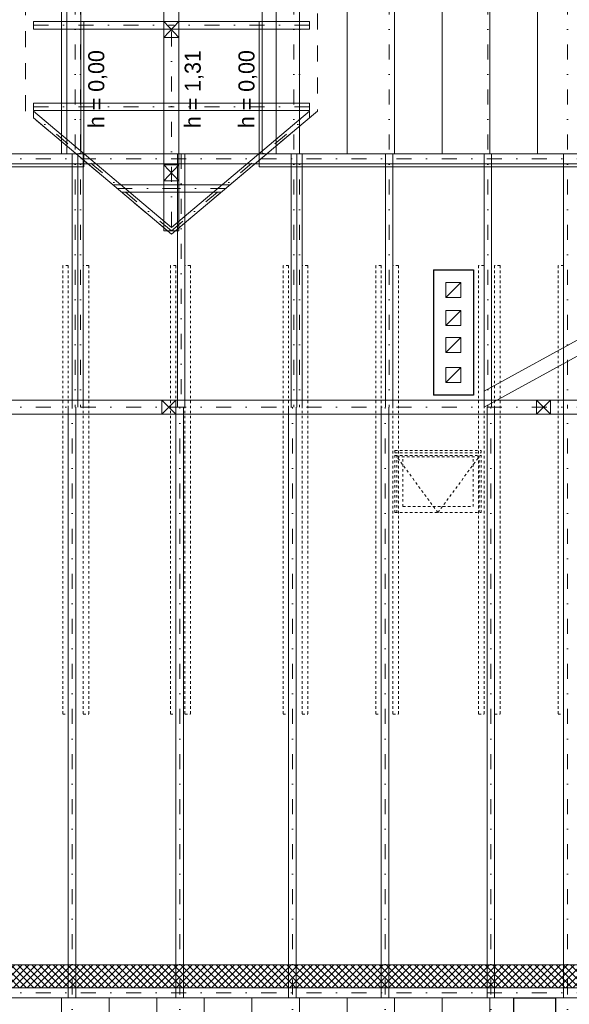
# Model space of a CAD drawing. Extents: x -438200 to -357500, y 15000 to 163871.
# Tile 142 of 148: x -424125 to -418639, y 148939 to 158773. Entities that reach past the tile are written whole.
import ezdxf

# ---------------------------------------------------------------- set-up
doc = ezdxf.new("R2010")
doc.units = 0
doc.header["$MEASUREMENT"] = 0
for name, pattern in [('Dot & Dashed', [450, 150, -150, 0, -150]), ('Hidden Line', [50, 25, -25]), ('Przerywana', [320, 160, -160])]:
    doc.linetypes.add(name, pattern=pattern)
doc.layers.add('#podkład', color=252, linetype='Continuous')
for name, color, linetype, lineweight in [('Arch dachowki_Nr_Pióra__81', 252, 'Continuous', 9), ('Arch okna_Nr_Pióra__21', 252, 'Continuous', 9), ('Arch stropy_Nr_Pióra__3', 252, 'Continuous', 18), ('arch wypelnienia_Nr_Pióra__2', 252, 'Continuous', 13), ('INWENT DACH_Nr_Pióra__21', 252, 'Continuous', 9), ('INWENT KONST. DREWNIANA_Nr_Pióra__2', 252, 'Continuous', 13), ('INWENT KONST. DREWNIANA_Nr_Pióra__21', 252, 'Continuous', 9), ('INWENT WYMIARY_Nr_Pióra__21', 252, 'Continuous', 9), ('INWENT.ŚCIANY_Nr_Pióra__1', 252, 'Continuous', 25), ('Istniejące kominy_Nr_Pióra__21', 252, 'Continuous', 9)]:
    doc.layers.add(name, color=color, linetype=linetype, lineweight=lineweight)
doc.styles.add('GENERATED_STYLE_2', font='txt')

# ---------------------------------------------------------------- blocks, each defined once
blk = doc.blocks.new('poddasze nieuż.')
at = {"layer": 'arch wypelnienia_Nr_Pióra__2', "linetype": 'Continuous'}
h = blk.add_hatch(dxfattribs=at)
h.set_pattern_fill('Grid_5x5_Diagonal', color=252, style=0, pattern_type=2)
h.set_pattern_definition([(45, (0, -21948.34), (-35.355339, 35.355339), []), (135, (0, -21948.34), (35.355339, 35.355339), [])])
h.paths.add_polyline_path([(-429984.9, 110104.3), (-414994.9, 110104.3), (-414994.9, 110334.3), (-429984.9, 110334.3)], flags=0)
at = {"layer": 'Arch dachowki_Nr_Pióra__81', "color": 252, "linetype": 'Continuous'}
for p, q in [((-423707.4, 118434.3), (-423707.4, 120505.5)), ((-421332.4, 118434.3), (-421332.4, 120505.5)), ((-420857.4, 118434.3), (-420857.4, 120505.5)), ((-420382.4, 118434.3), (-420382.4, 120505.5)), ((-419907.4, 118434.3), (-419907.4, 120505.5)), ((-419432.4, 118434.3), (-419432.4, 120505.5)), ((-418957.4, 118434.3), (-418957.4, 120505.5)), ((-423707.4, 105473.2), (-423707.4, 110004.3)), ((-423232.4, 105473.2), (-423232.4, 110004.3)), ((-422757.4, 105473.2), (-422757.4, 110004.3)), ((-422282.4, 105473.2), (-422282.4, 110004.3)), ((-421807.4, 105473.2), (-421807.4, 110004.3)), ((-421332.4, 105473.2), (-421332.4, 110004.3)), ((-420857.4, 105473.2), (-420857.4, 110004.3)), ((-420382.4, 105473.2), (-420382.4, 110004.3)), ((-419907.4, 109699.7), (-419907.4, 110004.3)), ((-419432.4, 109824.3), (-419432.4, 110004.3))]:
    blk.add_line(p, q, dxfattribs=at)
at = {"layer": 'Arch okna_Nr_Pióra__21', "color": 252, "linetype": 'Hidden Line'}
for p, q in [((-420379.9, 115469.7), (-419519.9, 115469.7)), ((-420379.9, 114850), (-420379.9, 115469.7)), ((-420379.9, 115446.7), (-419519.9, 115446.7)), ((-419519.9, 114850), (-419519.9, 115469.7)), ((-420379.9, 115420.7), (-419519.9, 115420.7)), ((-420359.9, 114850), (-420359.9, 115420.7)), ((-420359.9, 115407.3), (-419539.9, 115407.3)), ((-419949.9, 114850), (-420359.9, 115407.3)), ((-420299.9, 114910), (-420299.9, 115407.3)), ((-419949.9, 114850), (-419539.9, 115407.3)), ((-419599.9, 114910), (-419599.9, 115407.3)), ((-419539.9, 114850), (-419539.9, 115420.7)), ((-420299.9, 114910), (-419599.9, 114910)), ((-420379.9, 114850), (-419519.9, 114850))]:
    blk.add_line(p, q, dxfattribs=at)
at = {"layer": 'Arch stropy_Nr_Pióra__3', "color": 252, "linetype": 'Continuous'}
for p, q in [((-423484.9, 118304.3), (-423484.9, 119754.3)), ((-421734.9, 119754.3), (-421734.9, 118304.3)), ((-423484.9, 118304.3), (-429984.9, 118304.3)), ((-414994.9, 118304.3), (-421734.9, 118304.3)), ((-414994.9, 110334.3), (-429984.9, 110334.3))]:
    blk.add_line(p, q, dxfattribs=at)
at = {"layer": 'INWENT DACH_Nr_Pióra__21', "color": 252, "linetype": 'Przerywana'}
for p, q in [((-424066.7, 118858.3), (-424066.7, 120154.3)), ((-421153.2, 120154.3), (-421153.2, 118858.3)), ((-422609.9, 117631.6), (-424066.7, 118858.3)), ((-421153.2, 118858.3), (-422609.9, 117631.6))]:
    blk.add_line(p, q, dxfattribs=at)
at = {"layer": 'INWENT KONST. DREWNIANA_Nr_Pióra__2', "color": 252, "linetype": 'Continuous'}
for p, q in [((-422684.9, 120154.3), (-422684.9, 117664.3)), ((-422534.9, 117664.3), (-422534.9, 120154.3)), ((-423988.5, 119754.3), (-422609.9, 119754.3)), ((-423988.5, 119754.3), (-423988.5, 119679.3)), ((-423988.5, 119679.3), (-422609.9, 119679.3)), ((-421231.4, 119754.3), (-422609.9, 119754.3)), ((-421231.4, 119679.3), (-422609.9, 119679.3)), ((-421231.4, 119754.3), (-421231.4, 119679.3)), ((-423988.5, 118939.3), (-422609.9, 118939.3)), ((-423988.5, 118939.3), (-423988.5, 118864.3)), ((-421231.4, 118939.3), (-422609.9, 118939.3)), ((-421231.4, 118939.3), (-421231.4, 118864.3)), ((-423988.5, 118864.3), (-422609.9, 118864.3)), ((-422609.9, 117696.9), (-423988.5, 118857.8)), ((-423988.5, 118792.5), (-423988.5, 118857.8)), ((-422609.9, 117631.6), (-423988.5, 118792.5)), ((-421231.4, 118864.3), (-422609.9, 118864.3)), ((-422609.9, 117696.9), (-421231.4, 118857.8)), ((-422609.9, 117631.6), (-421231.4, 118792.5)), ((-421231.4, 118792.5), (-421231.4, 118857.8)), ((-423599.9, 118434.3), (-423599.9, 115904.3)), ((-423544.9, 118434.3), (-423544.9, 115904.3)), ((-423544.9, 118434.3), (-423544.9, 115904.3)), ((-423489.9, 118434.3), (-423489.9, 115904.3)), ((-422549.9, 118434.3), (-422549.9, 115904.3)), ((-422474.9, 118434.3), (-422474.9, 115904.3)), ((-421414.9, 118434.3), (-421414.9, 115904.3)), ((-421359.9, 118434.3), (-421359.9, 115904.3)), ((-421359.9, 118434.3), (-421359.9, 115904.3)), ((-421304.9, 118434.3), (-421304.9, 115904.3)), ((-420474.9, 118434.3), (-420474.9, 115904.3)), ((-420399.9, 118434.3), (-420399.9, 115904.3)), ((-419489.9, 118434.3), (-419489.9, 115904.3)), ((-419489.9, 116063.9), (-415159.9, 118434.3)), ((-419414.9, 118434.3), (-419414.9, 115904.3)), ((-418694.9, 118434.3), (-418694.9, 115904.3)), ((-419489.9, 115904.3), (-415159.9, 118274.6)), ((-423195, 118124.3), (-422609.9, 118124.3)), ((-422024.9, 118124.3), (-422609.9, 118124.3)), ((-423105.9, 118049.3), (-422609.9, 118049.3)), ((-422113.9, 118049.3), (-422609.9, 118049.3)), ((-422684.9, 117664.3), (-422534.9, 117664.3)), ((-414324.9, 115974.3), (-430714.9, 115974.3)), ((-423639.9, 110004.3), (-423639.9, 115904.3)), ((-423564.9, 110004.3), (-423564.9, 115904.3)), ((-422564.9, 110004.3), (-422564.9, 115904.3)), ((-422489.9, 110004.3), (-422489.9, 115904.3)), ((-421439.9, 110004.3), (-421439.9, 115904.3)), ((-421364.9, 110004.3), (-421364.9, 115904.3)), ((-420514.9, 110004.3), (-420514.9, 115904.3)), ((-420439.9, 110004.3), (-420439.9, 115904.3)), ((-419459.9, 110004.3), (-419459.9, 115904.3)), ((-419384.9, 110004.3), (-419384.9, 115904.3)), ((-418694.9, 110004.3), (-418694.9, 115904.3)), ((-414324.9, 115834.3), (-430714.9, 115834.3))]:
    blk.add_line(p, q, dxfattribs=at)
at = {"layer": 'INWENT KONST. DREWNIANA_Nr_Pióra__2', "color": 252, "linetype": 'Hidden Line'}
for p, q in [((-423639.9, 117316.5), (-423694.9, 117316.5)), ((-423694.9, 117316.5), (-423694.9, 112838.2)), ((-423639.9, 117316.5), (-423639.9, 112838.2)), ((-423434.9, 117316.5), (-423489.9, 117316.5)), ((-423489.9, 117316.5), (-423489.9, 112838.2)), ((-423434.9, 117316.5), (-423434.9, 112838.2)), ((-422564.9, 117316.5), (-422619.9, 117316.5)), ((-422619.9, 117316.5), (-422619.9, 112838.2)), ((-422564.9, 117316.5), (-422564.9, 112838.2)), ((-422419.9, 117316.5), (-422474.9, 117316.5)), ((-422474.9, 117316.5), (-422474.9, 112838.2)), ((-422419.9, 117316.5), (-422419.9, 112838.2)), ((-421439.9, 117316.5), (-421494.9, 117316.5)), ((-421494.9, 117316.5), (-421494.9, 112838.2)), ((-421439.9, 117316.5), (-421439.9, 112838.2)), ((-421249.9, 117316.5), (-421304.9, 117316.5)), ((-421304.9, 117316.5), (-421304.9, 112838.2)), ((-421249.9, 117316.5), (-421249.9, 112838.2)), ((-420514.9, 117316.5), (-420569.9, 117316.5)), ((-420569.9, 117316.5), (-420569.9, 112838.2)), ((-420514.9, 117316.5), (-420514.9, 112838.2)), ((-420344.9, 117316.5), (-420399.9, 117316.5)), ((-420399.9, 117316.5), (-420399.9, 112838.2)), ((-420344.9, 117316.5), (-420344.9, 112838.2)), ((-419489.9, 117316.5), (-419544.9, 117316.5)), ((-419544.9, 117316.5), (-419544.9, 112838.2)), ((-419489.9, 117316.5), (-419489.9, 112838.2)), ((-419329.9, 117316.5), (-419384.9, 117316.5)), ((-419384.9, 117316.5), (-419384.9, 112838.2)), ((-419329.9, 117316.5), (-419329.9, 112838.2)), ((-418694.9, 117316.5), (-418749.9, 117316.5)), ((-418749.9, 117316.5), (-418749.9, 112838.2)), ((-418694.9, 117316.5), (-418694.9, 112838.2)), ((-423694.9, 112838.2), (-423639.9, 112838.2)), ((-423489.9, 112838.2), (-423434.9, 112838.2)), ((-422619.9, 112838.2), (-422564.9, 112838.2)), ((-422474.9, 112838.2), (-422419.9, 112838.2)), ((-421494.9, 112838.2), (-421439.9, 112838.2)), ((-421304.9, 112838.2), (-421249.9, 112838.2)), ((-420569.9, 112838.2), (-420514.9, 112838.2)), ((-420399.9, 112838.2), (-420344.9, 112838.2)), ((-419544.9, 112838.2), (-419489.9, 112838.2)), ((-419384.9, 112838.2), (-419329.9, 112838.2)), ((-418749.9, 112838.2), (-418694.9, 112838.2))]:
    blk.add_line(p, q, dxfattribs=at)
at = {"layer": 'INWENT KONST. DREWNIANA_Nr_Pióra__21', "color": 252, "linetype": 'Dot & Dashed'}
for p, q in [((-423572.4, 120425.9), (-423572.4, 115904.3)), ((-423517.4, 120425.9), (-423517.4, 115904.3)), ((-421387.4, 120425.9), (-421387.4, 115904.3)), ((-421332.4, 120425.9), (-421332.4, 115904.3)), ((-420437.4, 120425.9), (-420437.4, 115904.3)), ((-419452.4, 120425.9), (-419452.4, 115904.3)), ((-418657.4, 120425.9), (-418657.4, 115904.3)), ((-423988.5, 119716.8), (-422609.9, 119716.8)), ((-421231.4, 119716.8), (-422609.9, 119716.8)), ((-422609.9, 119654.3), (-422609.9, 117664.3)), ((-423988.5, 118901.8), (-422609.9, 118901.8)), ((-421231.4, 118901.8), (-422609.9, 118901.8)), ((-422609.9, 117664.3), (-423988.5, 118825.1)), ((-422609.9, 117664.3), (-421231.4, 118825.1)), ((-422512.4, 118434.3), (-422512.4, 115904.3)), ((-430714.9, 118384.3), (-414324.9, 118384.3)), ((-423150.5, 118086.8), (-422609.9, 118086.8)), ((-422069.4, 118086.8), (-422609.9, 118086.8)), ((-430714.9, 115904.3), (-414324.9, 115904.3)), ((-423602.4, 105537.4), (-423602.4, 115904.3)), ((-422527.4, 105537.4), (-422527.4, 115904.3)), ((-421402.4, 105537.4), (-421402.4, 115904.3)), ((-420477.4, 105537.4), (-420477.4, 115904.3)), ((-419422.4, 105537.4), (-419422.4, 115904.3)), ((-418657.4, 105537.4), (-418657.4, 115904.3)), ((-430714.9, 110054.3), (-414324.9, 110054.3))]:
    blk.add_line(p, q, dxfattribs=at)
at = {"layer": 'INWENT KONST. DREWNIANA_Nr_Pióra__21', "color": 252, "linetype": 'Continuous'}
for p, q in [((-423654.9, 120154.3), (-423654.9, 118434.3)), ((-423514.9, 118434.3), (-423514.9, 120154.3)), ((-421704.9, 120154.3), (-421704.9, 118434.3)), ((-421564.9, 118434.3), (-421564.9, 120154.3)), ((-421564.9, 119754.3), (-423654.9, 119754.3)), ((-422684.9, 119754.3), (-423057.6, 119754.3)), ((-422684.9, 119754.3), (-422684.9, 119594.3)), ((-422534.9, 119754.3), (-422684.9, 119754.3)), ((-422534.9, 119594.3), (-422684.9, 119754.3)), ((-422684.9, 119594.3), (-422534.9, 119754.3)), ((-422534.9, 119594.3), (-422534.9, 119754.3)), ((-422684.9, 119594.3), (-422534.9, 119594.3)), ((-414324.9, 118434.3), (-430714.9, 118434.3)), ((-414324.9, 118334.3), (-430714.9, 118334.3)), ((-422684.9, 118324.3), (-422684.9, 118164.3)), ((-422534.9, 118324.3), (-422684.9, 118324.3)), ((-422534.9, 118164.3), (-422684.9, 118324.3)), ((-422684.9, 118164.3), (-422534.9, 118324.3)), ((-422534.9, 118164.3), (-422534.9, 118324.3)), ((-422684.9, 118164.3), (-422534.9, 118164.3)), ((-422704.9, 115974.3), (-422704.9, 115834.3)), ((-422564.9, 115974.3), (-422704.9, 115974.3)), ((-422564.9, 115834.3), (-422704.9, 115974.3)), ((-422704.9, 115834.3), (-422564.9, 115974.3)), ((-422564.9, 115834.3), (-422564.9, 115974.3)), ((-418964.9, 115974.3), (-418964.9, 115834.3)), ((-418824.9, 115974.3), (-418964.9, 115974.3)), ((-418824.9, 115834.3), (-418964.9, 115974.3)), ((-418964.9, 115834.3), (-418824.9, 115974.3)), ((-418824.9, 115834.3), (-418824.9, 115974.3)), ((-422704.9, 115834.3), (-422564.9, 115834.3)), ((-418964.9, 115834.3), (-418824.9, 115834.3)), ((-414324.9, 110104.3), (-430714.9, 110104.3)), ((-414324.9, 110004.3), (-430714.9, 110004.3))]:
    blk.add_line(p, q, dxfattribs=at)
at = {"layer": 'INWENT.ŚCIANY_Nr_Pióra__1', "color": 252, "linetype": 'Continuous'}
for p, q in [((-419994.9, 117274.3), (-419994.9, 116024.3)), ((-419994.9, 117274.3), (-419594.9, 117274.3)), ((-419594.9, 117274.3), (-419594.9, 116024.3)), ((-419594.9, 116024.3), (-419994.9, 116024.3)), ((-419194.9, 110004.3), (-418774.9, 110004.3)), ((-419194.9, 110004.3), (-419194.9, 108144.3)), ((-418774.9, 110004.3), (-418774.9, 108144.3))]:
    blk.add_line(p, q, dxfattribs=at)
at = {"layer": 'Istniejące kominy_Nr_Pióra__21', "color": 252, "linetype": 'Continuous'}
for p, q in [((-419869.9, 116999.3), (-419869.9, 117149.3)), ((-419869.9, 117149.3), (-419719.9, 117149.3)), ((-419869.9, 116999.3), (-419719.9, 117149.3)), ((-419719.9, 117149.3), (-419719.9, 116999.3)), ((-419719.9, 116999.3), (-419869.9, 116999.3)), ((-419869.9, 116719.3), (-419869.9, 116869.3)), ((-419869.9, 116869.3), (-419719.9, 116869.3)), ((-419869.9, 116719.3), (-419719.9, 116869.3)), ((-419719.9, 116869.3), (-419719.9, 116719.3)), ((-419719.9, 116719.3), (-419869.9, 116719.3)), ((-419869.9, 116449.3), (-419869.9, 116599.3)), ((-419869.9, 116599.3), (-419719.9, 116599.3)), ((-419869.9, 116449.3), (-419719.9, 116599.3)), ((-419719.9, 116599.3), (-419719.9, 116449.3)), ((-419719.9, 116449.3), (-419869.9, 116449.3)), ((-419869.9, 116149.3), (-419869.9, 116299.3)), ((-419869.9, 116299.3), (-419719.9, 116299.3)), ((-419869.9, 116149.3), (-419719.9, 116299.3)), ((-419719.9, 116299.3), (-419719.9, 116149.3)), ((-419719.9, 116149.3), (-419869.9, 116149.3))]:
    blk.add_line(p, q, dxfattribs=at)
at = {"layer": 'INWENT WYMIARY_Nr_Pióra__21', "color": 252, "linetype": 'Continuous', "char_height": 160, "attachment_point": 9, "rotation": 90, "style": 'GENERATED_STYLE_2'}
for s, insert in [('{h = 0,00}', (-423250.6, 119468.8)), ('{h = 1,31}', (-422288.1, 119468.8)), ('{h = 0,00}', (-421751.6, 119468.8))]:
    blk.add_mtext(s, dxfattribs=dict(at, insert=insert))

msp = doc.modelspace()

# ---------------------------------------------------------------- block references
at = {"layer": '#podkład', "color": 3, "lineweight": 50}
msp.add_blockref('poddasze nieuż.', (0, 38999.8), dxfattribs=at)

doc.saveas('drawing.dxf')
